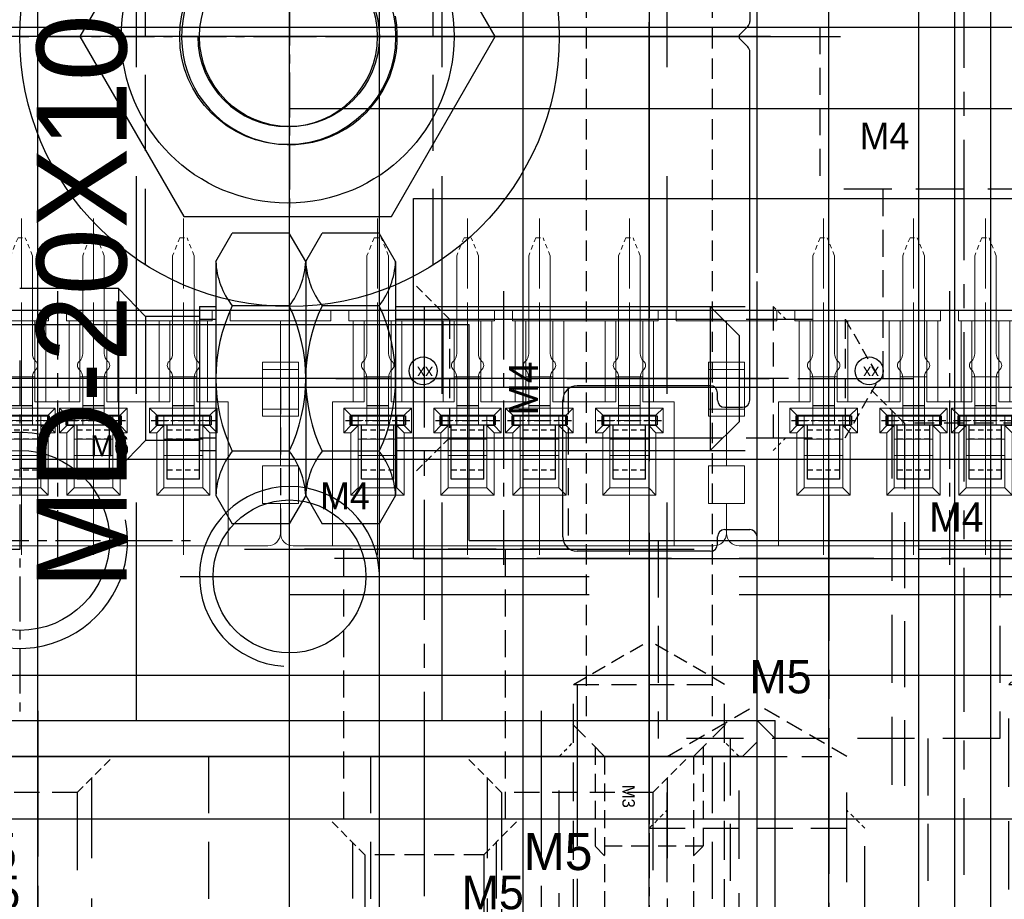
# Model space of a CAD drawing. Header units: millimetres. Extents: x -1657 to 8845, y -11980 to 3013.
# Tile 43 of 256: x 685 to 713, y -963 to -938. Entities that reach past the tile are written whole.
import ezdxf

# ---------------------------------------------------------------- set-up
doc = ezdxf.new("R2010")
doc.units = ezdxf.units.MM
for name, pattern in [('CENTER', [2, 1.25, -0.25, 0.25, -0.25]), ('DASHED', [0.75, 0.5, -0.25]), ('DASHED2', [0.375, 0.25, -0.125])]:
    doc.linetypes.add(name, pattern=pattern)
for name, color, linetype in [('01', 6, 'Continuous'), ('STD', 7, 'Continuous'), ('图层101', 154, 'Continuous'), ('图层102', 123, 'Continuous'), ('图层103', 50, 'Continuous'), ('图层110', 146, 'Continuous'), ('图层122', 210, 'Continuous'), ('图层129', 70, 'Continuous'), ('图层130', 137, 'Continuous'), ('图层131', 51, 'Continuous'), ('图层135', 231, 'Continuous'), ('图层136', 210, 'Continuous'), ('图层137', 101, 'Continuous'), ('定位气缸', 252, 'Continuous'), ('推料气缸', 251, 'Continuous'), ('裁切线轨', 252, 'Continuous')]:
    doc.layers.add(name, color=color, linetype=linetype)

# ---------------------------------------------------------------- blocks, each defined once
blk = doc.blocks.new('A7B7')
at = {"color": 1, "lineweight": 9, "ltscale": 0.03}
for p, q in [((0, 0), (0, -6.721)), ((2.5, 0), (2.5, -6.721)), ((4.5, 0), (4.5, -6.721)), ((7, 0), (7, -6.721))]:
    blk.add_line(p, q, dxfattribs=at)
at = {"color": 1, "linetype": 'CENTER', "ltscale": 1.5196}
blk.add_line((3.5, -7.325), (3.5, 0.273), dxfattribs=at)
at = {"color": 7, "linetype": 'Continuous', "lineweight": 15}
for p, q in [((-2.35, -0.251), (-1.25, -0.251)), ((8.25, -0.251), (-1.25, -0.251)), ((-1.25, -0.251), (-1.25, -4.251)), ((8.25, -0.251), (9.35, -0.251)), ((8.25, -4.251), (8.25, -0.251)), ((-2.7, -1.426), (-2.7, -0.601)), ((9.7, -0.601), (9.7, -1.426)), ((-2.2, -1.426), (-2.7, -1.426)), ((-2.2, -2.476), (-2.2, -1.426)), ((9.2, -2.476), (9.2, -1.426)), ((9.2, -1.426), (9.7, -1.426)), ((-0.74, -1.661), (-0.54, -1.861)), ((-0.74, -3.391), (-0.74, -1.661)), ((-0.74, -1.661), (0.74, -1.661)), ((-0.54, -1.861), (-0.54, -3.591)), ((0.54, -1.861), (-0.54, -1.861)), ((0.74, -1.661), (0.54, -1.861)), ((0.54, -3.591), (0.54, -1.861)), ((0.74, -1.661), (0.74, -3.391)), ((1.76, -1.661), (1.96, -1.861)), ((1.76, -3.391), (1.76, -1.661)), ((1.76, -1.661), (3.24, -1.661)), ((1.96, -1.861), (1.96, -3.591)), ((3.04, -1.861), (1.96, -1.861)), ((3.24, -1.661), (3.04, -1.861)), ((3.04, -3.591), (3.04, -1.861)), ((3.24, -1.661), (3.24, -3.391)), ((3.76, -1.661), (3.96, -1.861)), ((3.76, -3.391), (3.76, -1.661)), ((3.76, -1.661), (5.24, -1.661)), ((3.96, -1.861), (3.96, -3.591)), ((5.04, -1.861), (3.96, -1.861)), ((5.24, -1.661), (5.04, -1.861)), ((5.04, -3.591), (5.04, -1.861)), ((5.24, -1.661), (5.24, -3.391)), ((6.26, -1.661), (6.46, -1.861)), ((6.26, -3.391), (6.26, -1.661)), ((6.26, -1.661), (7.74, -1.661)), ((6.46, -1.861), (6.46, -3.591)), ((7.54, -1.861), (6.46, -1.861)), ((7.74, -1.661), (7.54, -1.861)), ((7.54, -3.591), (7.54, -1.861)), ((7.74, -1.661), (7.74, -3.391)), ((-2.7, -3.851), (-2.7, -2.476)), ((-2.7, -2.476), (-2.2, -2.476)), ((9.7, -2.476), (9.2, -2.476)), ((9.7, -2.476), (9.7, -3.851)), ((-0.54, -2.764), (0.54, -2.764)), ((1.96, -2.764), (3.04, -2.764)), ((3.96, -2.764), (5.04, -2.764)), ((6.46, -2.764), (7.54, -2.764)), ((0.54, -3.214), (-0.54, -3.214)), ((3.04, -3.214), (1.96, -3.214)), ((3.96, -3.214), (5.04, -3.214)), ((6.46, -3.214), (7.54, -3.214)), ((-0.74, -3.591), (-0.94, -3.391)), ((-0.94, -4.081), (-0.94, -3.391)), ((-0.94, -3.391), (-0.74, -3.391)), ((-0.74, -3.391), (-0.54, -3.591)), ((0.74, -3.391), (0.54, -3.591)), ((0.74, -3.591), (0.94, -3.391)), ((0.74, -3.391), (0.94, -3.391)), ((0.94, -3.391), (0.94, -4.081)), ((1.76, -3.591), (1.56, -3.391)), ((1.56, -4.081), (1.56, -3.391)), ((1.56, -3.391), (1.76, -3.391)), ((1.76, -3.391), (1.96, -3.591)), ((3.24, -3.391), (3.04, -3.591)), ((3.24, -3.591), (3.44, -3.391)), ((3.24, -3.391), (3.44, -3.391)), ((3.44, -3.391), (3.44, -4.081)), ((3.76, -3.591), (3.56, -3.391)), ((3.56, -4.081), (3.56, -3.391)), ((3.56, -3.391), (3.76, -3.391)), ((3.76, -3.391), (3.96, -3.591)), ((5.24, -3.391), (5.04, -3.591)), ((5.24, -3.591), (5.44, -3.391)), ((5.24, -3.391), (5.44, -3.391)), ((5.44, -3.391), (5.44, -4.081)), ((6.26, -3.591), (6.06, -3.391)), ((6.06, -4.081), (6.06, -3.391)), ((6.06, -3.391), (6.26, -3.391)), ((6.26, -3.391), (6.46, -3.591)), ((7.74, -3.391), (7.54, -3.591)), ((7.74, -3.591), (7.94, -3.391)), ((7.74, -3.391), (7.94, -3.391)), ((7.94, -3.391), (7.94, -4.081)), ((-0.74, -3.591), (-0.74, -3.881)), ((-0.54, -3.591), (-0.74, -3.591)), ((-0.54, -3.881), (-0.54, -3.591)), ((0.54, -3.591), (0.54, -3.881)), ((0.74, -3.591), (0.54, -3.591)), ((0.74, -3.881), (0.74, -3.591)), ((1.76, -3.591), (1.76, -3.881)), ((1.96, -3.591), (1.76, -3.591)), ((1.96, -3.881), (1.96, -3.591)), ((3.04, -3.591), (3.04, -3.881)), ((3.24, -3.591), (3.04, -3.591)), ((3.24, -3.881), (3.24, -3.591)), ((3.76, -3.591), (3.76, -3.881)), ((3.96, -3.591), (3.76, -3.591)), ((3.96, -3.591), (3.96, -3.881)), ((5.04, -3.881), (5.04, -3.591)), ((5.24, -3.591), (5.04, -3.591)), ((5.24, -3.881), (5.24, -3.591)), ((6.26, -3.591), (6.26, -3.881)), ((6.46, -3.591), (6.26, -3.591)), ((6.46, -3.591), (6.46, -3.881)), ((7.54, -3.881), (7.54, -3.591)), ((7.74, -3.591), (7.54, -3.591)), ((7.74, -3.881), (7.74, -3.591)), ((-2.7, -3.851), (-2.7, -4.051)), ((-2.7, -3.851), (-2.2, -3.851)), ((-2.7, -4.051), (-2.7, -5.151)), ((-2.2, -4.051), (-2.7, -4.051)), ((-2.2, -5.351), (-2.2, -3.851)), ((-0.74, -3.881), (-0.94, -4.081)), ((0.94, -4.081), (-0.94, -4.081)), ((-0.74, -3.881), (0.74, -3.881)), ((0.74, -3.881), (0.94, -4.081)), ((1.76, -3.881), (1.56, -4.081)), ((3.44, -4.081), (1.56, -4.081)), ((1.76, -3.881), (3.24, -3.881)), ((3.24, -3.881), (3.44, -4.081)), ((3.76, -3.881), (3.56, -4.081)), ((5.44, -4.081), (3.56, -4.081)), ((3.76, -3.881), (5.24, -3.881)), ((5.24, -3.881), (5.44, -4.081)), ((6.26, -3.881), (6.06, -4.081)), ((7.94, -4.081), (6.06, -4.081)), ((6.26, -3.881), (7.74, -3.881)), ((7.74, -3.881), (7.94, -4.081)), ((9.2, -3.851), (9.2, -5.351)), ((9.7, -3.851), (9.2, -3.851)), ((9.2, -4.051), (9.7, -4.051)), ((9.7, -3.851), (9.7, -4.051)), ((9.7, -4.051), (9.7, -5.151)), ((-1.25, -4.251), (-0.675, -4.251)), ((-0.675, -4.251), (-0.375, -4.251)), ((-0.675, -6.501), (-0.675, -4.251)), ((-0.375, -4.251), (-0.375, -6.501)), ((0.375, -4.251), (0.675, -4.251)), ((0.375, -6.501), (0.375, -4.251)), ((0.675, -4.251), (1.825, -4.251)), ((0.675, -4.251), (0.675, -6.501)), ((1.825, -4.251), (2.125, -4.251)), ((1.825, -6.501), (1.825, -4.251)), ((2.125, -4.251), (2.125, -6.501)), ((2.875, -4.251), (3.175, -4.251)), ((2.875, -6.501), (2.875, -4.251)), ((3.175, -4.251), (3.825, -4.251)), ((3.175, -4.251), (3.175, -6.501)), ((3.825, -4.251), (4.125, -4.251)), ((3.825, -6.501), (3.825, -4.251)), ((4.125, -4.251), (4.125, -6.501)), ((4.875, -4.251), (5.175, -4.251)), ((4.875, -6.501), (4.875, -4.251)), ((5.175, -4.251), (6.325, -4.251)), ((5.175, -4.251), (5.175, -6.501)), ((6.325, -4.251), (6.625, -4.251)), ((6.325, -6.501), (6.325, -4.251)), ((6.625, -4.251), (6.625, -6.501)), ((7.375, -4.251), (7.675, -4.251)), ((7.375, -6.501), (7.375, -4.251)), ((7.675, -4.251), (8.25, -4.251)), ((7.675, -4.251), (7.675, -6.501)), ((-2.7, -5.151), (-2.7, -5.351)), ((-2.2, -5.151), (-2.7, -5.151)), ((-0.375, -4.951), (0.375, -4.951)), ((2.125, -4.951), (2.875, -4.951)), ((4.875, -4.951), (4.125, -4.951)), ((7.375, -4.951), (6.625, -4.951)), ((9.2, -5.151), (9.7, -5.151)), ((9.7, -5.151), (9.7, -5.351)), ((-2.2, -5.351), (-2.7, -5.351)), ((-2.7, -6.501), (-2.7, -5.351)), ((9.2, -5.351), (9.7, -5.351)), ((9.7, -5.351), (9.7, -6.501)), ((-2.7, -6.501), (-1.3, -6.501)), ((-1.3, -6.501), (-1.3, -6.801)), ((-0.8, -6.501), (-0.675, -6.501)), ((-0.8, -6.801), (-0.8, -6.501)), ((-0.375, -6.501), (-0.675, -6.501)), ((-0.375, -6.501), (0.375, -6.501)), ((0.675, -6.501), (0.375, -6.501)), ((0.675, -6.501), (1.825, -6.501)), ((2.125, -6.501), (1.825, -6.501)), ((2.125, -6.501), (2.875, -6.501)), ((3.175, -6.501), (2.875, -6.501)), ((3.175, -6.501), (3.25, -6.501)), ((3.25, -6.501), (3.25, -6.801)), ((3.75, -6.501), (3.825, -6.501)), ((3.75, -6.801), (3.75, -6.501)), ((4.125, -6.501), (3.825, -6.501)), ((4.875, -6.501), (4.125, -6.501)), ((5.175, -6.501), (4.875, -6.501)), ((5.175, -6.501), (6.325, -6.501)), ((6.625, -6.501), (6.325, -6.501)), ((7.375, -6.501), (6.625, -6.501)), ((7.675, -6.501), (7.375, -6.501)), ((7.675, -6.501), (7.8, -6.501)), ((7.8, -6.501), (7.8, -6.801)), ((8.3, -6.801), (8.3, -6.501)), ((8.3, -6.501), (9.7, -6.501)), ((-0.8, -6.801), (-1.3, -6.801)), ((3.75, -6.801), (3.25, -6.801)), ((8.3, -6.801), (7.8, -6.801))]:
    blk.add_line(p, q, dxfattribs=at)
at = {"color": 1, "linetype": 'CENTER', "lineweight": 15, "ltscale": 0.34336}
for p, q in [((-0.858, -3.736), (0.858, -3.736)), ((1.642, -3.736), (3.358, -3.736)), ((3.642, -3.736), (5.358, -3.736)), ((6.142, -3.736), (7.858, -3.736))]:
    blk.add_line(p, q, dxfattribs=at)
at = {"color": 7, "linetype": 'Continuous'}
blk.add_circle((5.732, -5.113), 0.388, dxfattribs=at)
at = {"color": 7, "linetype": 'Continuous', "lineweight": 15}
for centre, start, end in [((-2.35, -0.601), 90, 180), ((9.35, -0.601), 0, 90)]:
    blk.add_arc(centre, 0.35, start, end, dxfattribs=at)
at = {"color": 7, "linetype": 'Continuous', "insert": (5.459, -4.896), "char_height": 0.33, "width": 1.03713, "attachment_point": 1}
blk.add_mtext('xx', dxfattribs=at)
blk = doc.blocks.new('19184')
at = {"layer": '01', "color": 1, "linetype": 'CENTER', "lineweight": 9, "ltscale": 1.555632}
for p, q in [((0.45, 7.242), (0.45, -0.536)), ((2.95, 7.242), (2.95, -0.536)), ((4.95, 7.242), (4.95, -0.536)), ((7.45, 7.242), (7.45, -0.536))]:
    blk.add_line(p, q, dxfattribs=at)
at = {"layer": '01', "linetype": 'DASHED2', "lineweight": 9, "ltscale": 0.5}
for p, q in [((0.353, 6.705), (0.153, 6.205)), ((0.353, 6.705), (0.553, 6.705)), ((0.753, 6.205), (0.553, 6.705)), ((2.853, 6.705), (2.653, 6.205)), ((2.853, 6.705), (3.053, 6.705)), ((3.253, 6.205), (3.053, 6.705)), ((4.853, 6.705), (4.653, 6.205)), ((4.853, 6.705), (5.053, 6.705)), ((5.253, 6.205), (5.053, 6.705)), ((7.353, 6.705), (7.153, 6.205)), ((7.353, 6.705), (7.553, 6.705)), ((7.753, 6.205), (7.553, 6.705))]:
    blk.add_line(p, q, dxfattribs=at)
at = {"layer": '01', "linetype": 'Continuous', "lineweight": 15}
for p, q in [((0.153, 6.205), (0.153, 3.493)), ((0.753, 6.205), (0.753, 3.493)), ((2.653, 6.205), (2.653, 3.493)), ((3.253, 6.205), (3.253, 3.493)), ((4.653, 6.205), (4.653, 3.493)), ((5.253, 6.205), (5.253, 3.493)), ((7.153, 6.205), (7.153, 3.493)), ((7.753, 6.205), (7.753, 3.493)), ((0.153, 2.822), (0.153, 1.504)), ((0.753, 2.822), (0.753, 1.504)), ((2.653, 2.822), (2.653, 1.504)), ((3.253, 2.822), (3.253, 1.504)), ((4.653, 2.822), (4.653, 1.504)), ((5.253, 2.822), (5.253, 1.504)), ((7.153, 2.822), (7.153, 1.504)), ((7.753, 2.822), (7.753, 1.504))]:
    blk.add_line(p, q, dxfattribs=at)
at = {"layer": '01'}
for p, q in [((0.753, 2.036), (0.153, 2.036)), ((3.253, 2.036), (2.653, 2.036)), ((5.253, 2.036), (4.653, 2.036)), ((7.753, 2.036), (7.153, 2.036))]:
    blk.add_line(p, q, dxfattribs=at)
at = {"layer": '01', "ltscale": 0.075}
for p, q in [((-0.317, 1.754), (-0.317, 1.504)), ((-0.317, 1.754), (1.223, 1.754)), ((-0.267, 1.754), (-0.267, 1.504)), ((1.173, 1.754), (1.173, 1.504)), ((1.223, 1.754), (1.223, 1.504)), ((2.183, 1.754), (2.183, 1.504)), ((2.183, 1.754), (3.723, 1.754)), ((2.233, 1.754), (2.233, 1.504)), ((3.673, 1.754), (3.673, 1.504)), ((3.723, 1.754), (3.723, 1.504)), ((4.183, 1.754), (4.183, 1.504)), ((4.183, 1.754), (5.723, 1.754)), ((4.233, 1.754), (4.233, 1.504)), ((5.673, 1.754), (5.673, 1.504)), ((5.723, 1.754), (5.723, 1.504)), ((6.683, 1.754), (6.683, 1.504)), ((6.683, 1.754), (8.223, 1.754)), ((6.733, 1.754), (6.733, 1.504)), ((8.173, 1.754), (8.173, 1.504)), ((8.223, 1.754), (8.223, 1.504)), ((-0.317, 1.504), (1.223, 1.504)), ((2.183, 1.504), (3.723, 1.504)), ((4.183, 1.504), (5.723, 1.504)), ((6.683, 1.504), (8.223, 1.504))]:
    blk.add_line(p, q, dxfattribs=at)
at = {"layer": '01', "color": 1, "linetype": 'CENTER', "ltscale": 0.35728}
for p, q in [((-0.441, 1.629), (1.346, 1.629)), ((2.059, 1.629), (3.846, 1.629)), ((4.059, 1.629), (5.846, 1.629)), ((6.559, 1.629), (8.346, 1.629))]:
    blk.add_line(p, q, dxfattribs=at)
at = {"layer": '01', "ltscale": 0.625}
for p, q in [((0, 0), (0, 1.504)), ((0.9, 0), (0.9, 1.504)), ((2.5, 0), (2.5, 1.504)), ((3.4, 0), (3.4, 1.504)), ((4.5, 0), (4.5, 1.504)), ((5.4, 0), (5.4, 1.504)), ((7, 0), (7, 1.504)), ((7.9, 0), (7.9, 1.504)), ((0.9, 0), (0, 0)), ((3.4, 0), (2.5, 0)), ((5.4, 0), (4.5, 0)), ((7.9, 0), (7, 0))]:
    blk.add_line(p, q, dxfattribs=at)
at = {"layer": '01', "color": 4, "linetype": 'DASHED', "ltscale": 0.3}
for p, q in [((0.9, 1.362), (0, 1.362)), ((0.9, 1.112), (0, 1.112)), ((3.4, 1.362), (2.5, 1.362)), ((3.4, 1.112), (2.5, 1.112)), ((5.4, 1.362), (4.5, 1.362)), ((5.4, 1.112), (4.5, 1.112)), ((7.9, 1.362), (7, 1.362)), ((7.9, 1.112), (7, 1.112)), ((0.9, 0.25), (0, 0.25)), ((3.4, 0.25), (2.5, 0.25)), ((5.4, 0.25), (4.5, 0.25)), ((7.9, 0.25), (7, 0.25))]:
    blk.add_line(p, q, dxfattribs=at)
at = {"layer": '01', "linetype": 'Continuous', "lineweight": 15}
for centre, radius, start, end in [((-0.147, 3.493), 0.3, 311.8103, 0), ((1.053, 3.493), 0.3, 180, 228.1897), ((2.353, 3.493), 0.3, 311.8103, 0), ((3.553, 3.493), 0.3, 180, 228.1897), ((4.353, 3.493), 0.3, 311.8103, 0), ((5.553, 3.493), 0.3, 180, 228.1897), ((6.853, 3.493), 0.3, 311.8103, 0), ((8.053, 3.493), 0.3, 180, 228.1897), ((0.153, 3.158), 0.15, 131.8103, 228.1897), ((-0.147, 2.822), 0.3, 0, 48.1897), ((1.053, 2.822), 0.3, 131.8103, 180), ((0.753, 3.158), 0.15, 311.8103, 48.1897), ((2.653, 3.158), 0.15, 131.8103, 228.1897), ((2.353, 2.822), 0.3, 0, 48.1897), ((3.553, 2.822), 0.3, 131.8103, 180), ((3.253, 3.158), 0.15, 311.8103, 48.1897), ((4.653, 3.158), 0.15, 131.8103, 228.1897), ((4.353, 2.822), 0.3, 0, 48.1897), ((5.553, 2.822), 0.3, 131.8103, 180), ((5.253, 3.158), 0.15, 311.8103, 48.1897), ((7.153, 3.158), 0.15, 131.8103, 228.1897), ((6.853, 2.822), 0.3, 0, 48.1897), ((8.053, 2.822), 0.3, 131.8103, 180), ((7.753, 3.158), 0.15, 311.8103, 48.1897)]:
    blk.add_arc(centre, radius, start, end, dxfattribs=at)
blk = doc.blocks.new('1C458')
at = {"layer": '图层101', "color": 1, "linetype": 'CENTER', "ltscale": 2.671598}
blk.add_line((0, 0), (0, -16.358), dxfattribs=at)
at = {"layer": '图层101', "color": 4, "linetype": 'DASHED', "ltscale": 1.5}
for p, q in [((-4, -2.215), (-4, -6.715)), ((4, -2.215), (4, -6.715)), ((-2.25, -6.715), (-2.25, -14.215)), ((2.25, -6.715), (2.25, -14.215))]:
    blk.add_line(p, q, dxfattribs=at)
at = {"layer": '图层101', "color": 4, "linetype": 'DASHED', "ltscale": 2.666667}
blk.add_line((4, -6.715), (-4, -6.715), dxfattribs=at)
at = {"layer": '图层101'}
blk.add_text('M4', height=0.743, dxfattribs=at).set_placement((-2.897, -5.607))
blk = doc.blocks.new('4F')
at = {"color": 4, "linetype": 'DASHED', "ltscale": 0.471405}
for p, q in [((1, 1.65), (0, 2.65)), ((1, -1.65), (0, -2.65))]:
    blk.add_line(p, q, dxfattribs=at)
at = {"color": 4, "linetype": 'DASHED', "ltscale": 3.116667}
for p, q in [((0.65, 2), (10, 2)), ((0.65, -2), (10, -2))]:
    blk.add_line(p, q, dxfattribs=at)
at = {"color": 4, "linetype": 'DASHED', "ltscale": 0.164992}
for p, q in [((10, 2), (10.35, 1.65)), ((10, -2), (10.35, -1.65))]:
    blk.add_line(p, q, dxfattribs=at)
at = {"color": 4, "linetype": 'DASHED', "ltscale": 1.333333}
blk.add_line((10, 2), (10, -2), dxfattribs=at)
at = {"color": 4, "linetype": 'DASHED', "ltscale": 1.1}
for p, q in [((1, 1.65), (1, -1.65)), ((12, 1.65), (12, -1.65))]:
    blk.add_line(p, q, dxfattribs=at)
at = {"color": 4, "linetype": 'DASHED', "ltscale": 3.666667}
for p, q in [((1, 1.65), (12, 1.65)), ((1, -1.65), (12, -1.65))]:
    blk.add_line(p, q, dxfattribs=at)
at = {"color": 4, "linetype": 'DASHED', "ltscale": 0.635085}
for p in [(12, 1.65), (12, -1.65)]:
    blk.add_line(p, (12.953, 0), dxfattribs=at)
at = {"color": 1, "linetype": 'CENTER', "ltscale": 3.210708}
blk.add_line((-2.156, 0), (13.898, 0), dxfattribs=at)
blk.add_text('M4', height=0.8081, rotation=90).set_placement((3.463, -1.03))
blk = doc.blocks.new('1C4BC')
at = {"layer": '图层103', "color": 1, "linetype": 'CENTER', "ltscale": 2.671598}
blk.add_line((0, 0), (0, -14.358), dxfattribs=at)
at = {"layer": '图层103', "color": 4, "linetype": 'DASHED', "ltscale": 1.5}
for p, q in [((-4, -2.215), (-4, -6.715)), ((4, -2.215), (4, -6.715)), ((-2.25, -6.715), (-2.25, -12.215)), ((2.25, -6.715), (2.25, -12.215))]:
    blk.add_line(p, q, dxfattribs=at)
at = {"layer": '图层103', "color": 4, "linetype": 'DASHED', "ltscale": 2.666667}
blk.add_line((4, -6.715), (-4, -6.715), dxfattribs=at)
at = {"layer": '图层103'}
blk.add_text('M4', height=0.743, dxfattribs=at).set_placement((-2.897, -5.607))
blk = doc.blocks.new('1C4EA')
at = {"layer": '图层101', "color": 1, "linetype": 'CENTER', "ltscale": 3.2}
blk.add_line((-2, 2.026), (-2, -12.899), dxfattribs=at)
at = {"layer": '图层101', "color": 4, "linetype": 'DASHED', "ltscale": 0.471405}
for p, q in [((-3.65, -0.35), (-4.65, 0.65)), ((-0.35, -0.35), (0.65, 0.65))]:
    blk.add_line(p, q, dxfattribs=at)
at = {"layer": '图层101', "color": 4, "linetype": 'DASHED', "ltscale": 3.783333}
for p, q in [((0, 0), (0, -11.35)), ((-4, 0), (-4, -11.35))]:
    blk.add_line(p, q, dxfattribs=at)
at = {"layer": '图层101', "color": 4, "linetype": 'DASHED', "ltscale": 3.666667}
for p, q in [((-3.65, -0.35), (-3.65, -11.35)), ((-0.35, -0.35), (-0.35, -11.35))]:
    blk.add_line(p, q, dxfattribs=at)
at = {"layer": '图层101', "color": 4, "linetype": 'DASHED', "ltscale": 1.1}
blk.add_line((-0.35, -0.35), (-3.65, -0.35), dxfattribs=at)
at = {"layer": '图层101'}
blk.add_text('M4', height=0.8143, dxfattribs=at).set_placement((-2.964, -3.367))
blk = doc.blocks.new('B7B9')
at = {"layer": 'STD', "color": 1, "linetype": 'CENTER', "ltscale": 27.84}
blk.add_line((8, -14.6), (8, 124.6), dxfattribs=at)
at = {"layer": 'STD', "ltscale": 4.5}
for p, q in [((1.5, 0), (1.5, 113.5)), ((14.5, 0), (14.5, 113.5))]:
    blk.add_line(p, q, dxfattribs=at)
blk = doc.blocks.new('5F')
at = {"color": 4, "linetype": 'DASHED', "ltscale": 0.471405}
for p, q in [((1, 2.1), (0, 3.1)), ((1, -2.1), (0, -3.1))]:
    blk.add_line(p, q, dxfattribs=at)
at = {"color": 4, "linetype": 'DASHED', "ltscale": 3.8}
for p, q in [((0.6, 2.5), (12, 2.5)), ((0.6, -2.5), (12, -2.5))]:
    blk.add_line(p, q, dxfattribs=at)
at = {"color": 4, "linetype": 'DASHED', "ltscale": 0.188562}
for p, q in [((12, 2.5), (12.4, 2.1)), ((12, -2.5), (12.4, -2.1))]:
    blk.add_line(p, q, dxfattribs=at)
at = {"color": 4, "linetype": 'DASHED', "ltscale": 1.666667}
blk.add_line((12, 2.5), (12, -2.5), dxfattribs=at)
at = {"color": 4, "linetype": 'DASHED', "ltscale": 1.4}
for p, q in [((1, 2.1), (1, -2.1)), ((14, 2.1), (14, -2.1))]:
    blk.add_line(p, q, dxfattribs=at)
at = {"color": 4, "linetype": 'DASHED', "ltscale": 2.166667}
for p, q in [((1, 2.1), (14, 2.1)), ((1, -2.1), (14, -2.1))]:
    blk.add_line(p, q, dxfattribs=at)
at = {"color": 4, "linetype": 'DASHED', "ltscale": 0.80829}
for p in [(14, 2.1), (14, -2.1)]:
    blk.add_line(p, (15.212, 0), dxfattribs=at)
at = {"color": 1, "linetype": 'CENTER', "ltscale": 3.699214}
blk.add_line((-2.156, 0), (16.34, 0), dxfattribs=at)
blk.add_text('M5', height=0.6063).set_placement((3.422, -1.275))
blk = doc.blocks.new('1FD9A')
at = {"layer": '图层122', "ltscale": 3.75}
blk.add_line((-7.5, 10.24), (-7.5, 148.24), dxfattribs=at)
at = {"layer": '图层122', "ltscale": 3.75, "rotation": 90}
blk.add_blockref('5F', (0, 10.24), dxfattribs=at)
blk = doc.blocks.new('1FDA8')
at = {"layer": '图层122', "color": 1, "linetype": 'CENTER', "ltscale": 30.16}
blk.add_line((0, 0), (0, 160.8), dxfattribs=at)
at = {"layer": '图层122', "ltscale": 3.75}
for p, q in [((-7.5, 10.4), (-7.5, 150.4)), ((7.5, 10.4), (7.5, 150.4))]:
    blk.add_line(p, q, dxfattribs=at)
at = {"layer": '图层122', "ltscale": 3.75, "rotation": 90}
blk.add_blockref('5F', (0, 10.4), dxfattribs=at)
blk = doc.blocks.new('52B92')
at = {"layer": '裁切线轨', "color": 1, "linetype": 'CENTER'}
for p, q in [((-1.237, 1.867), (-1.237, -5.673)), ((18.763, 1.867), (18.763, -5.673))]:
    blk.add_line(p, q, dxfattribs=at)
at = {"layer": '裁切线轨', "color": 1, "linetype": 'CENTER', "ltscale": 2.32}
blk.add_line((8.763, -9.8), (8.763, 1.8), dxfattribs=at)
blk.add_line((8.763, -9.8), (8.763, 1.8), dxfattribs=at)
at = {"layer": '裁切线轨', "ltscale": 1.5}
for p, q in [((-4.237, 1), (-4.737, 0.5)), ((-4.237, 1), (21.763, 1)), ((21.763, 1), (22.263, 0.5)), ((-4.737, -8.5), (-4.737, 0.5)), ((22.263, -8.5), (22.263, 0.5)), ((2.763, -9), (2.763, -4.65)), ((2.763, -4.65), (14.763, -4.65)), ((14.763, -9), (14.763, -4.65)), ((-4.237, -9), (-4.737, -8.5)), ((22.263, -8.5), (21.763, -9)), ((-4.237, -9), (2.763, -9)), ((14.763, -9), (21.763, -9))]:
    blk.add_line(p, q, dxfattribs=at)
at = {"layer": '裁切线轨', "color": 4, "linetype": 'DASHED'}
for p, q in [((-2.475, 0), (-3.475, 1)), ((0, 0), (1, 1)), ((17.525, 0), (16.525, 1)), ((20, 0), (21, 1)), ((-2.737, 0.262), (-2.737, -2.5)), ((-2.475, 0), (-2.475, -4.25)), ((0, 0), (-2.475, 0)), ((0, 0), (0, -4.25)), ((0.262, 0.262), (0.262, -2.5)), ((17.263, 0.262), (17.263, -2.5)), ((17.525, 0), (17.525, -4.25)), ((20, 0), (17.525, 0)), ((20, 0), (20, -4.25)), ((20.262, 0.262), (20.262, -2.5)), ((-2.737, -2.5), (-2.475, -2.762)), ((0.262, -2.5), (-2.737, -2.5)), ((0.262, -2.5), (0, -2.762)), ((17.263, -2.5), (17.525, -2.762)), ((20.262, -2.5), (17.263, -2.5)), ((20.262, -2.5), (20, -2.762)), ((0, -4.25), (-2.475, -4.25)), ((-2.475, -4.25), (-1.237, -4.964)), ((0, -4.25), (-1.237, -4.964)), ((20, -4.25), (17.525, -4.25)), ((17.525, -4.25), (18.763, -4.964)), ((20, -4.25), (18.763, -4.964))]:
    blk.add_line(p, q, dxfattribs=at)
at = {"layer": '裁切线轨', "linetype": 'DASHED'}
for p in [(-1.982, -0.789), (18.018, -0.789)]:
    blk.add_text('M3', height=0.3465, rotation=270, dxfattribs=at).set_placement(p)
blk = doc.blocks.new('201AA')
at = {"layer": '图层129', "color": 1, "linetype": 'CENTER', "ltscale": 7.9576}
blk.add_line((0, 0), (0, -39.788), dxfattribs=at)
at = {"layer": '图层129', "color": 4, "linetype": 'DASHED', "ltscale": 1.125}
for p, q in [((-1.75, -12.744), (-1.75, -37.044)), ((1.75, -12.744), (1.75, -37.044))]:
    blk.add_line(p, q, dxfattribs=at)
blk = doc.blocks.new('1AE2D')
at = {"layer": '定位气缸'}
for p, q in [((0.717, -20.55), (0.717, 20.55)), ((13.517, 10.1), (13.517, 0.424)), ((13.246, 0.071), (13.458, 0.283)), ((-1.285, 0), (-14.701, 0)), ((-1.285, 0), (-14.701, 0)), ((14.092, 0), (-12.658, 0)), ((0, 0), (1.333, 0)), ((0, 0), (1.333, 0)), ((2.618, 0), (16.035, 0)), ((2.618, 0), (16.035, 0)), ((13.246, -0.071), (13.458, -0.283)), ((13.517, -10.1), (13.517, -0.424)), ((12.417, -9.7), (8.717, -9.7)), ((8.317, -13.9), (8.317, -10.1)), ((12.617, -10.1), (12.617, -9.9)), ((12.817, -10.3), (13.317, -10.3)), ((12.617, -14.1), (12.617, -13.9)), ((12.817, -13.7), (13.517, -13.7)), ((13.717, -19.6), (13.717, -13.9)), ((12.417, -14.3), (8.717, -14.3)), ((-2.322, -15), (3.755, -15)), ((13.717, -19.6), (13.317, -20)), ((13.317, -20), (-11.883, -20))]:
    blk.add_line(p, q, dxfattribs=at)
blk.add_lwpolyline([(-2.22, -5), (3.553, -5), (6.44, 0), (3.553, 5), (-2.22, 5), (-5.107, 0)], close=True, dxfattribs=at)
for centre, radius in [((0.667, 0), 4.625), ((0.667, 0), 3), ((0.717, -15), 2.125)]:
    blk.add_circle(centre, radius, dxfattribs=at)
for centre, radius, start, end in [((0.667, 0), 2.5, 180, 90), ((13.317, 0.424), 0.2, 315, 0), ((13.317, 0), 0.1, 135, 225), ((13.317, -0.424), 0.2, 0, 45), ((8.717, -10.1), 0.4, 90, 180), ((12.417, -9.9), 0.2, 0, 90), ((12.817, -10.1), 0.2, 180, 270), ((13.317, -10.1), 0.2, 270, 0), ((0.717, -15), 2.5, 1.7625, 266.4544), ((8.717, -13.9), 0.4, 180, 270), ((12.817, -13.9), 0.2, 90, 180), ((13.517, -13.9), 0.2, 0, 90), ((12.417, -14.1), 0.2, 270, 0)]:
    blk.add_arc(centre, radius, start, end, dxfattribs=at)
blk.add_text('MD-20X10-S', height=2.5, rotation=90, dxfattribs=at).set_placement((-3.812, -15.358))
blk = doc.blocks.new('6C')
at = {"color": 1, "linetype": 'CENTER'}
for p, q in [((0, 5), (0, -5)), ((-5, 0), (5, 0))]:
    blk.add_line(p, q, dxfattribs=at)
blk.add_circle((0, 0), 2.5)
at = {"color": 2, "linetype": 'Continuous'}
blk.add_arc((0, 0), 3, 73.9359, 10.9553, dxfattribs=at)
blk.add_text('M6', height=0.5859).set_placement((1.961, 2.337))
blk = doc.blocks.new('20ED6')
at = {"layer": '图层131', "color": 1, "linetype": 'CENTER', "ltscale": 3.238837}
blk.add_line((2.75, 6.762), (2.75, -6.107), dxfattribs=at)
at = {"layer": '图层131', "color": 4, "linetype": 'DASHED', "ltscale": 3.166667}
for p, q in [((-2, 5.5), (-2, 0)), ((7.5, 5.5), (7.5, 0)), ((7.5, 0), (-2, 0)), ((0, 0), (0, -4.5)), ((5.5, 0), (5.5, -4.5))]:
    blk.add_line(p, q, dxfattribs=at)
at = {"layer": '图层131', "ltscale": 3}
blk.add_text('M5', height=0.93, dxfattribs=at).set_placement((0.539, 1.25))
blk = doc.blocks.new('20EEE')
at = {"layer": '图层131', "color": 1, "linetype": 'CENTER', "ltscale": 3.6}
blk.add_line((-2.1, 3), (-2.1, -10.576), dxfattribs=at)
at = {"layer": '图层131', "color": 4, "linetype": 'DASHED', "ltscale": 0.471405}
for p, q in [((-4.2, 0), (-5.2, 1)), ((0, 0), (1, 1))]:
    blk.add_line(p, q, dxfattribs=at)
at = {"layer": '图层131', "color": 4, "linetype": 'DASHED', "ltscale": 4.466667}
for p, q in [((-4.6, 0.4), (-4.6, -9)), ((0.4, 0.4), (0.4, -9))]:
    blk.add_line(p, q, dxfattribs=at)
at = {"layer": '图层131', "color": 4, "linetype": 'DASHED', "ltscale": 1.4}
blk.add_line((0, 0), (-4.2, 0), dxfattribs=at)
at = {"layer": '图层131', "color": 4, "linetype": 'DASHED', "ltscale": 4.333333}
for p, q in [((-4.2, 0), (-4.2, -9)), ((0, 0), (0, -9))]:
    blk.add_line(p, q, dxfattribs=at)
at = {"layer": '图层131'}
blk.add_text('M5', height=1.0315, dxfattribs=at).set_placement((-3.593, -2.161))
blk = doc.blocks.new('210EA')
at = {"layer": '图层110', "color": 1, "linetype": 'CENTER', "ltscale": 4.23765}
blk.add_line((2.5, -14.156), (2.5, 3.033), dxfattribs=at)
at = {"layer": '图层110', "color": 4, "linetype": 'DASHED', "ltscale": 0.96225}
for p in [(0, 0), (5, 0)]:
    blk.add_line(p, (2.5, 1.443), dxfattribs=at)
at = {"layer": '图层110', "color": 4, "linetype": 'DASHED', "ltscale": 1.666667}
for p, q in [((0, 0), (5, 0)), ((0, -11), (5, -11))]:
    blk.add_line(p, q, dxfattribs=at)
at = {"layer": '图层110', "color": 4, "linetype": 'DASHED', "ltscale": 5}
for p, q in [((0, -11), (0, 0)), ((5, -11), (5, 0))]:
    blk.add_line(p, q, dxfattribs=at)
at = {"layer": '图层110', "color": 4, "linetype": 'DASHED', "ltscale": 0.235702}
for p, q in [((-0.5, -2), (0, -1.5)), ((5.5, -2), (5, -1.5))]:
    blk.add_line(p, q, dxfattribs=at)
at = {"layer": '图层110', "color": 4, "linetype": 'DASHED', "ltscale": 2}
blk.add_line((-0.5, -2), (5.5, -2), dxfattribs=at)
at = {"layer": '图层110', "color": 4, "linetype": 'DASHED', "ltscale": 4.5}
for p, q in [((-0.5, -11.5), (-0.5, -2)), ((5.5, -11.5), (5.5, -2))]:
    blk.add_line(p, q, dxfattribs=at)
at = {"layer": '图层110', "color": 4, "linetype": 'DASHED', "ltscale": 0.471405}
for p, q in [((0, -11), (-1, -12)), ((5, -11), (6, -12))]:
    blk.add_line(p, q, dxfattribs=at)
at = {"layer": '图层110'}
blk.add_text('M6', height=0.9239, rotation=180, dxfattribs=at).set_placement((4.265, -9.435))
blk = doc.blocks.new('218EE')
at = {"layer": '图层135', "color": 1, "linetype": 'CENTER', "ltscale": 3.238837}
blk.add_line((2.75, 6.762), (2.75, -12.107), dxfattribs=at)
at = {"layer": '图层135', "color": 4, "linetype": 'DASHED', "ltscale": 3.166667}
for p, q in [((-2, 5.5), (-2, 0)), ((7.5, 5.5), (7.5, 0)), ((7.5, 0), (-2, 0)), ((0, 0), (0, -10.5)), ((5.5, 0), (5.5, -10.5))]:
    blk.add_line(p, q, dxfattribs=at)
at = {"layer": '图层135', "ltscale": 3}
blk.add_text('M5', height=0.93, dxfattribs=at).set_placement((0.539, 1.25))
blk = doc.blocks.new('216FE')
at = {"layer": '推料气缸'}
for p, q in [((21, -41.879), (21, 115.252)), ((18.503, -23.244), (18.503, -20.5)), ((23.497, -23.25), (23.505, -20.507)), ((23.497, -23.245), (18.503, -23.244)), ((19.275, -23.999), (18.503, -23.244)), ((22.725, -23.999), (23.497, -23.25)), ((22.725, -23.999), (19.275, -23.999)), ((19.275, -25.499), (19.275, -23.999)), ((22.725, -25.499), (22.725, -23.999)), ((23, -25.499), (19, -25.499)), ((19, -25.499), (19, -25.952)), ((19.35, -25.499), (19.35, -25.952)), ((22.65, -25.499), (22.65, -25.952)), ((23, -25.499), (23, -25.952)), ((17.75, -25.952), (16.959, -26.409)), ((24.25, -25.952), (17.75, -25.952)), ((24.25, -25.952), (25.041, -26.409)), ((16.959, -27.995), (16.959, -26.409)), ((18.979, -27.995), (18.979, -26.409)), ((23.021, -27.995), (23.021, -26.409)), ((25.041, -27.995), (25.041, -26.409)), ((17.75, -28.452), (16.959, -27.995)), ((24.25, -28.452), (25.041, -27.995)), ((17.75, -28.452), (16.959, -28.909)), ((24.25, -28.452), (17.75, -28.452)), ((24.25, -28.452), (25.041, -28.909)), ((16.959, -30.495), (16.959, -28.909)), ((18.979, -30.495), (18.979, -28.909)), ((23.021, -30.495), (23.021, -28.909)), ((25.041, -30.495), (25.041, -28.909)), ((17.75, -30.952), (16.959, -30.495)), ((24.25, -30.952), (25.041, -30.495)), ((24.25, -30.952), (17.75, -30.952)), ((19, -30.952), (19, -39.699)), ((19.35, -30.952), (19.35, -40.049)), ((22.65, -30.952), (22.65, -40.049)), ((23, -30.952), (23, -39.699)), ((19.8, -40.499), (19, -39.699)), ((23, -39.699), (19, -39.699)), ((22.2, -40.499), (23, -39.699)), ((22.2, -40.499), (19.8, -40.499))]:
    blk.add_line(p, q, dxfattribs=at)
for centre, radius, start, end in [((17.636, -28.142), 2.193, 52.2102, 87.0076), ((21, -30.649), 4.697, 64.5161, 115.4839), ((24.364, -28.142), 2.193, 92.9924, 127.7898), ((17.636, -26.262), 2.193, 272.9924, 307.7898), ((21, -23.755), 4.697, 244.5161, 295.4839), ((24.364, -26.262), 2.193, 232.2102, 267.0076), ((17.636, -30.642), 2.193, 52.2102, 87.0076), ((21, -33.149), 4.697, 64.5161, 115.4839), ((24.364, -30.642), 2.193, 92.9924, 127.7898), ((17.636, -28.762), 2.193, 272.9924, 307.7898), ((21, -26.255), 4.697, 244.5161, 295.4839), ((24.364, -28.762), 2.193, 232.2102, 267.0076)]:
    blk.add_arc(centre, radius, start, end, dxfattribs=at)

msp = doc.modelspace()

# ---------------------------------------------------------------- linework, layer by layer
at = {"layer": '图层101', "ltscale": 1.625}
for p, q in [((616.5098, -948.6622), (806.5098, -948.6622)), ((616.5098, -950.6622), (806.5098, -950.6622)), ((616.5098, -960.6622), (806.5098, -960.6622))]:
    msp.add_line(p, q, dxfattribs=at)
at = {"layer": '图层101', "color": 4, "linetype": 'DASHED', "ltscale": 25}
msp.add_line((616.5098, -953.1622), (806.5098, -953.1622), dxfattribs=at)
at = {"layer": '图层102', "ltscale": 1.625}
msp.add_line((616.5098, -956.6622), (766.5098, -956.6622), dxfattribs=at)
at = {"layer": '图层102', "color": 4, "linetype": 'DASHED', "ltscale": 50}
msp.add_line((616.5098, -960.6622), (766.5098, -960.6622), dxfattribs=at)
at = {"layer": '图层103', "ltscale": 1.625}
for p, q in [((616.5098, -938.6622), (806.5098, -938.6622)), ((616.5098, -946.5222), (806.5098, -946.5222)), ((616.5098, -948.6622), (806.5098, -948.6622))]:
    msp.add_line(p, q, dxfattribs=at)
at = {"layer": '图层110', "color": 1, "linetype": 'CENTER', "ltscale": 6.96}
for p, q in [((702.7598, -973.3222), (702.7598, -938.5222)), ((705.7598, -973.3222), (705.7598, -938.5222))]:
    msp.add_line(p, q, dxfattribs=at)
at = {"layer": '图层110', "ltscale": 0.625}
for p, q in [((692.7598, -970.9222), (692.7598, -940.9222)), ((692.7598, -940.9222), (725.2598, -940.9222))]:
    msp.add_line(p, q, dxfattribs=at)
at = {"layer": '图层110', "color": 4, "linetype": 'DASHED', "ltscale": 10}
for p, q in [((695.2598, -970.9222), (695.2598, -940.9222)), ((710.2598, -970.9222), (710.2598, -940.9222))]:
    msp.add_line(p, q, dxfattribs=at)
at = {"layer": '图层110', "color": 4, "linetype": 'DASHED', "ltscale": 8.166667}
for p, q in [((699.2598, -965.4222), (699.2598, -940.9222)), ((712.2598, -965.4222), (712.2598, -940.9222))]:
    msp.add_line(p, q, dxfattribs=at)
at = {"layer": '图层110', "color": 4, "linetype": 'DASHED', "ltscale": 7.5}
msp.add_line((720.2598, -953.4222), (692.7598, -953.4222), dxfattribs=at)
at = {"layer": '图层110', "color": 4, "linetype": 'DASHED', "ltscale": 16.666667}
for p, q in [((692.7598, -953.9222), (802.7598, -953.9222)), ((692.7598, -954.4222), (802.7598, -954.4222))]:
    msp.add_line(p, q, dxfattribs=at)
at = {"layer": '图层129', "color": 1, "linetype": 'CENTER', "ltscale": 9.5816}
msp.add_line((692.7598, -971.2262), (692.7598, -918.3182), dxfattribs=at)
at = {"layer": '图层129', "color": 4, "linetype": 'DASHED', "ltscale": 12.1}
for p, q in [((688.5098, -957.9222), (688.5098, -921.6222)), ((697.0098, -957.9222), (697.0098, -921.6222)), ((703.2598, -957.9222), (703.2598, -921.6222))]:
    msp.add_line(p, q, dxfattribs=at)
at = {"layer": '图层129', "ltscale": 3}
for p, q in [((711.2598, -967.9222), (711.2598, -921.6222)), ((679.2598, -957.9222), (706.2598, -957.9222)), ((706.2598, -967.9222), (706.2598, -957.9222))]:
    msp.add_line(p, q, dxfattribs=at)
at = {"layer": '图层130', "color": 1, "linetype": 'CENTER'}
for p, q in [((692.7598, -947.9222), (692.7598, -929.9222)), ((683.7598, -938.9222), (701.7598, -938.9222))]:
    msp.add_line(p, q, dxfattribs=at)
at = {"layer": '图层130', "color": 4, "linetype": 'DASHED', "ltscale": 4.229526}
for p, q in [((688.7598, -945.2665), (688.7598, -932.5779)), ((696.7598, -945.2665), (696.7598, -932.5779))]:
    msp.add_line(p, q, dxfattribs=at)
at = {"layer": '图层130', "ltscale": 1.375}
msp.add_circle((692.7598, -938.9222), 7.5, dxfattribs=at)
at = {"layer": '图层131', "color": 1, "linetype": 'CENTER', "ltscale": 3.121792}
msp.add_line((692.7598, -971.7267), (692.7598, -956.1177), dxfattribs=at)
at = {"layer": '图层131', "ltscale": 3.75}
for p in [(679.7598, -958.9222), (705.7598, -968.9222)]:
    msp.add_line(p, (705.7598, -958.9222), dxfattribs=at)
at = {"layer": '图层135', "ltscale": 5}
for p, q in [((672.7598, -946.9222), (697.7598, -946.9222)), ((697.7598, -952.9222), (697.7598, -946.9222)), ((697.7598, -952.9222), (782.7598, -952.9222))]:
    msp.add_line(p, q, dxfattribs=at)
at = {"layer": '图层136', "ltscale": 5}
for p, q in [((696.2098, -953.4222), (696.2098, -943.4222)), ((696.2098, -943.4222), (716.2098, -943.4222)), ((696.2098, -953.4222), (736.2098, -953.4222))]:
    msp.add_line(p, q, dxfattribs=at)
at = {"layer": '图层137', "ltscale": 5}
msp.add_line((685.7598, -1041.6622), (685.7598, -926.6622), dxfattribs=at)

# ---------------------------------------------------------------- block references
at = {"rotation": 180}
for p in [(689.8098, -953.323), (702.2098, -953.323), (714.6098, -953.323)]:
    msp.add_blockref('A7B7', p, dxfattribs=at)
at = {"layer": '01', "ltscale": 1.625}
for p in [(682.3598, -951.2163), (694.7598, -951.2163), (707.1598, -951.2163)]:
    msp.add_blockref('19184', p, dxfattribs=at)
at = {"layer": 'STD', "ltscale": 4}
msp.add_blockref('B7B9', (697.7598, -965.9222), dxfattribs=at)
at = {"layer": '图层101', "ltscale": 1.625}
for name, p in [('1C458', (696.5098, -946.4472)), ('1C4EA', (713.5098, -949.3122))]:
    msp.add_blockref(name, p, dxfattribs=at)
at = {"layer": '图层102', "ltscale": 1.625, "rotation": 270}
msp.add_blockref('4F', (696.5098, -960.6622), dxfattribs=at)
at = {"layer": '图层103', "ltscale": 1.625}
msp.add_blockref('1C4BC', (711.5098, -936.4472), dxfattribs=at)
at = {"layer": '图层110', "ltscale": 5}
msp.add_blockref('210EA', (703.2598, -958.9222), dxfattribs=at)
at = {"layer": '图层122', "ltscale": 11.25}
for name, p in [('1FDA8', (702.7598, -981.3222)), ('1FD9A', (715.2598, -979.1622))]:
    msp.add_blockref(name, p, dxfattribs=at)
at = {"layer": '图层129', "ltscale": 3}
msp.add_blockref('201AA', (702.7598, -920.8782), dxfattribs=at)
at = {"layer": '图层130', "ltscale": 3.75}
msp.add_blockref('6C', (692.7598, -938.9222), dxfattribs=at)
at = {"layer": '图层131', "ltscale": 3.75}
for name, p in [('20EEE', (686.8598, -959.9222)), ('20EEE', (702.8598, -959.9222)), ('20ED6', (683.0098, -964.4222)), ('20ED6', (697.0098, -964.4222))]:
    msp.add_blockref(name, p, dxfattribs=at)
at = {"layer": '图层135', "ltscale": 5}
for name, p in [('6C', (685.2598, -952.9222)), ('218EE', (705.0098, -958.4222))]:
    msp.add_blockref(name, p, dxfattribs=at)
at = {"layer": '图层136', "ltscale": 5}
msp.add_blockref('4F', (696.2098, -948.4222), dxfattribs=at)
at = {"layer": '定位气缸', "ltscale": 1.375}
msp.add_blockref('1AE2D', (692.0431, -938.9222), dxfattribs=at)
at = {"layer": '推料气缸', "ltscale": 5, "rotation": 90}
msp.add_blockref('216FE', (664.7598, -969.4222), dxfattribs=at)
at = {"layer": '裁切线轨', "ltscale": 1.625}
msp.add_blockref('52B92', (683.9973, -958.9222), dxfattribs=at)

doc.saveas('drawing.dxf')
